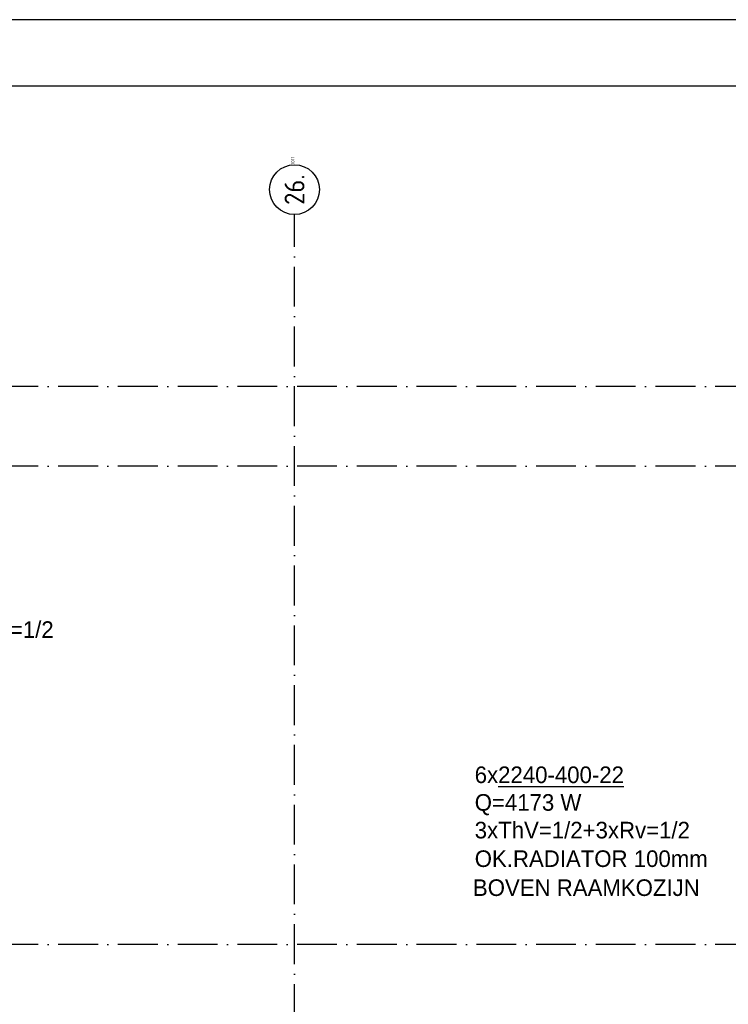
# Model space of a CAD drawing. Extents: x 25315 to 170951, y 867852 to 951952.
# Tile 97 of 119: x 87783 to 98460, y 937125 to 951952. Entities that reach past the tile are written whole.
import ezdxf
from ezdxf.enums import TextEntityAlignment as Align

# ---------------------------------------------------------------- set-up
doc = ezdxf.new("R2010")
doc.units = 0
doc.header["$LTSCALE"] = 100
doc.linetypes.add('DASHDOT', pattern=[9, 6, -1.5, 0, -1.5])
doc.layers.get('0').update_dxf_attribs({"linetype": 'CONTINUOUS'})
for name, color, linetype in [('00KAD025', 2, 'CONTINUOUS'), ('00KAD070', 5, 'CONTINUOUS'), ('AL$7----_STRAMIEN', 1, 'DASHDOT'), ('ALN-----_BLOCKNAAM', 2, 'CONTINUOUS'), ('WI561---', 1, 'CONTINUOUS'), ('WL561---', 4, 'CONTINUOUS')]:
    doc.layers.add(name, color=color, linetype=linetype)
doc.styles.add('BURO-025', font='BUROFONT.shx', dxfattribs={"height": 250})
doc.styles.get("Standard").update_dxf_attribs({"font": 'ISOCP'})

# ---------------------------------------------------------------- blocks, each defined once
blk = doc.blocks.new('1011')
at = {"layer": 'AL$7----_STRAMIEN', "color": 7, "linetype": 'CONTINUOUS'}
blk.add_circle((-750, 0), 750, dxfattribs=at)
at = {"layer": 'ALN-----_BLOCKNAAM', "linetype": 'CONTINUOUS'}
blk.add_text('1011', height=100, dxfattribs=at).set_placement((0, 0))
blk = doc.blocks.new('CVRINFO2')
at = {"color": 0, "linetype": 'CONTINUOUS', "style": 'BURO-025'}
for tag, p in [('CV_TEXT125', (0, 0)), ('CV_TEXT225', (0, -4.17)), ('CV_TEXT325', (0, -8.33)), ('CV_TEXT425', (0, -12.5))]:
    blk.add_attdef(tag, p, '', height=2.5, dxfattribs=at)

msp = doc.modelspace()

# ---------------------------------------------------------------- linework, layer by layer
at = {"layer": '00KAD025', "linetype": 'CONTINUOUS'}
msp.add_line((170950.7, 951952.4), (25314.7, 951952.4), dxfattribs=at)
at = {"layer": '00KAD070', "linetype": 'CONTINUOUS'}
msp.add_line((169950.7, 950952.4), (26314.7, 950952.4), dxfattribs=at)
at = {"layer": 'AL$7----_STRAMIEN', "color": 1}
for p, q in [((135768.3, 946427.5), (54713.7, 946427.5)), ((135768.3, 945227.5), (54689.6, 945227.5)), ((135768.3, 945227.5), (54693, 945227.5)), ((135768.3, 938027.5), (54329.2, 938027.5))]:
    msp.add_line(p, q, dxfattribs=at)
msp.add_lwpolyline([(91923.6, 908027.5), (91923.6, 949018.6)], dxfattribs=at)
msp.add_lwpolyline([(91923.6, 908027.5), (91923.6, 949018.6)], dxfattribs=at)

# ---------------------------------------------------------------- block references
at = {"layer": 'AL$7----_STRAMIEN'}
ref = msp.add_blockref('1011', (91923.6, 949768.6), dxfattribs=dict(at, xscale=0.5, yscale=0.5, zscale=0.5, rotation=90))
ref.add_attrib('STR-NAAM', '26.', dxfattribs={"color": 3, "linetype": 'CONTINUOUS', "height": 300, "rotation": 90}).set_placement((91923.6, 949393.6), align=Align.MIDDLE)
ref = msp.add_blockref('1011', (91923.6, 949768.6), dxfattribs=dict(at, xscale=0.5, yscale=0.5, zscale=0.5, rotation=90))
ref.add_attrib('STR-NAAM', '26.', dxfattribs={"color": 3, "linetype": 'CONTINUOUS', "height": 300, "rotation": 90}).set_placement((91923.6, 949393.6), align=Align.MIDDLE)
at = {"layer": 'WI561---'}
ref = msp.add_blockref('CVRINFO2', (85051.7, 943476.4, 120), dxfattribs=dict(at, xscale=100, yscale=100, zscale=100))
ref.add_attrib('CV_TEXT125', '%%u2x1760-300-22', (85051.7, 943476.4, 120), dxfattribs={"layer": '0', "color": 2, "linetype": 'CONTINUOUS', "height": 250, "style": 'BURO-025'})
ref.add_attrib('CV_TEXT225', 'Q=2591 W', (85051.7, 943059.8, 120), dxfattribs={"layer": '0', "color": 2, "linetype": 'CONTINUOUS', "height": 250, "style": 'BURO-025'})
ref.add_attrib('CV_TEXT325', '1xThV=1/2+1xRv=1/2', (85051.7, 942643.1, 120), dxfattribs={"layer": '0', "color": 2, "linetype": 'CONTINUOUS', "height": 250, "style": 'BURO-025'})
ref = msp.add_blockref('CVRINFO2', (94638.8, 940456.6, 120), dxfattribs=dict(at, xscale=100, yscale=100, zscale=100))
ref.add_attrib('CV_TEXT125', '6x%%u2240-400-22', (94638.8, 940456.6, 120), dxfattribs={"layer": '0', "color": 2, "linetype": 'CONTINUOUS', "height": 250, "style": 'BURO-025'})
ref.add_attrib('CV_TEXT225', 'Q=4173 W', (94638.8, 940039.9, 120), dxfattribs={"layer": '0', "color": 2, "linetype": 'CONTINUOUS', "height": 250, "style": 'BURO-025'})
ref.add_attrib('CV_TEXT325', '3xThV=1/2+3xRv=1/2', (94638.8, 939623.2, 120), dxfattribs={"layer": '0', "color": 2, "linetype": 'CONTINUOUS', "height": 250, "style": 'BURO-025'})

# ---------------------------------------------------------------- texts
at = {"layer": 'WL561---', "color": 2, "style": 'BURO-025'}
for s, p in [('OK.RADIATOR 100mm ', (94639.1, 939193.4)), ('BOVEN RAAMKOZIJN', (94611.8, 938756.8))]:
    msp.add_text(s, height=250, dxfattribs=at).set_placement(p)

doc.saveas('drawing.dxf')
